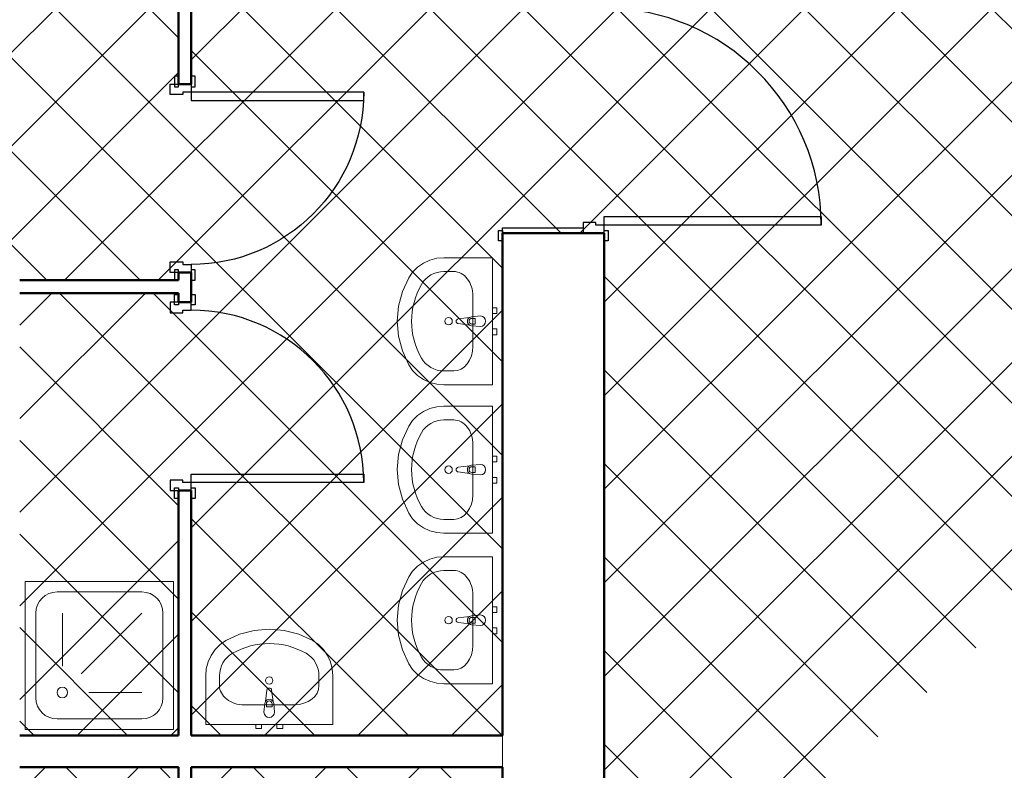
# Model space of a CAD drawing. Header units: millimetres. Extents: x 2215 to 12087, y 6991 to 11359.
# Tile 4 of 26: x 3533 to 3997, y 8128 to 8483. Entities that reach past the tile are written whole.
import ezdxf

# ---------------------------------------------------------------- set-up
doc = ezdxf.new("R2010")
doc.units = ezdxf.units.MM
for name, color, linetype in [('2D - Ogólne', 7, 'Continuous'), ('Drzwi Archicad', 7, 'Continuous'), ('Konstrukcja - Ściany zew', 7, 'Continuous')]:
    doc.layers.add(name, color=color, linetype=linetype)
doc.layers.add('A_sanitarka', color=140, linetype='Continuous', lineweight=13)
doc.layers.add('A_ściany istniejące hatch', color=82, linetype='Continuous', lineweight=9)

# ---------------------------------------------------------------- blocks, each defined once
blk = doc.blocks.new('Drzwi metalowe 27_3')
at = {"layer": 'Drzwi Archicad', "color": 7, "linetype": 'Continuous', "lineweight": 25}
for p, q in [((472.0000000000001, 0), (472, 1024)), ((472, 1024), (512, 1024)), ((512, 1024), (512, 0)), ((-587.0000000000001, 0), (-587.0000000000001, 19)), ((-587.0000000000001, 19), (-537, 19)), ((-537, 0), (-587.0000000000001, 0)), ((-512, 0), (-550, 0)), ((-550, 0), (-550, -100)), ((-537, 19), (-537, 0)), ((-512, -40), (-512, 0)), ((512, 0), (472.0000000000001, 0)), ((550, 0), (512, 0)), ((512, 0), (512, -40)), ((537, 19), (587.0000000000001, 19)), ((537, 0), (537, 19)), ((587.0000000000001, 0), (537, 0)), ((550, -100), (550, 0)), ((587.0000000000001, 19), (587.0000000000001, 0)), ((-500, -40), (-512, -40)), ((-500, -100), (-500, -40)), ((512, -40), (500, -40)), ((500, -40), (500, -100)), ((-550, -480), (-550, -100)), ((-550, -100), (-525, -100)), ((-550, -100), (-500, -100)), ((-525, -100), (-525, -480)), ((500, -100), (550, -100)), ((525, -480), (525, -100)), ((525, -100), (550, -100)), ((550, -100), (550, -480)), ((-587.0000000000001, -499), (-587.0000000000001, -480)), ((-587.0000000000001, -480), (-537, -480)), ((-537, -499), (-587.0000000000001, -499)), ((-525, -480), (-550, -480)), ((-537, -480), (-537, -499)), ((550, -480), (525, -480)), ((537, -480), (587.0000000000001, -480)), ((537, -499), (537, -480)), ((587.0000000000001, -499), (537, -499)), ((587.0000000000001, -480), (587.0000000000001, -499))]:
    blk.add_line(p, q, dxfattribs=at)
blk.add_arc((512, 0), 1024, 90, 180, dxfattribs=at)
blk = doc.blocks.new('Ściana_6_1', base_point=(-11072.26123587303, -3900.000000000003))
at = {"layer": 'Konstrukcja - Ściany zew', "color": 7, "linetype": 'Continuous', "lineweight": 50}
for p, q in [((-11552.26123587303, 1975.060621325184), (-11552.26123587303, 1938.060621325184)), ((-11172.26123587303, 1975.060621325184), (-11552.26123587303, 1975.060621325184)), ((-11072.26123587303, 1975.060621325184), (-11172.26123587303, 1975.060621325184)), ((-11072.26123587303, 1975.060621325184), (-11072.26123587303, 1938.060621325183))]:
    blk.add_line(p, q, dxfattribs=at)
at = {"layer": 'Konstrukcja - Ściany zew', "color": 7, "linetype": 'Continuous', "lineweight": 50, "flags": 128}
for points in [[(-11552.26123587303, 1975.060621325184), (-11552.26123587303, -397.6024557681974)], [(-11072.26123587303, -2363.000000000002), (-11072.26123587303, 1975.060621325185)], [(-11552.26123587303, -547.6024557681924), (-11552.26123587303, -2363.000000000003)]]:
    blk.add_lwpolyline(points, dxfattribs=at)
at = {"layer": 'Drzwi Archicad', "color": 21, "linetype": 'Continuous', "lineweight": 13, "true_color": 0xff9955, "zscale": 1000, "rotation": 270}
blk.add_blockref('Drzwi metalowe 27_3', (-11072.26123587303, 2525.060621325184), dxfattribs=at)
blk = doc.blocks.new('Ściana_24_1', base_point=(-11072.26123587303, -547.6024557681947))
at = {"layer": 'Konstrukcja - Ściany zew', "color": 7, "linetype": 'Continuous', "lineweight": 50, "flags": 128}
for points in [[(-13082.26123587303, -397.6024557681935), (-13832.26123587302, -397.6024557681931)], [(-11552.26123587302, -397.6024557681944), (-13022.26123587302, -397.6024557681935)], [(-13832.26123587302, -547.6024557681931), (-13082.26123587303, -547.6024557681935)], [(-13022.26123587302, -547.6024557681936), (-11552.26123587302, -547.6024557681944)]]:
    blk.add_lwpolyline(points, dxfattribs=at)
blk = doc.blocks.new('Drzwi metalowe 27_22')
at = {"layer": 'Drzwi Archicad', "color": 7, "linetype": 'Continuous', "lineweight": 25}
for p, q in [((366.9999999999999, 0), (366.9999999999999, 814)), ((366.9999999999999, 814), (406.9999999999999, 814)), ((406.9999999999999, 814), (406.9999999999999, 0)), ((-482, 0), (-482, 19)), ((-482, 19), (-432, 19)), ((-432, 0), (-482, 0)), ((-407, 0), (-445, 0)), ((-445, 0), (-445, -100)), ((-432, 19), (-432, 0)), ((-407, -40), (-407, 0)), ((406.9999999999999, 0), (366.9999999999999, 0)), ((445, 0), (407, 0)), ((407, 0), (407, -40)), ((432, 19), (482, 19)), ((432, 0), (432, 19)), ((482, 0), (432, 0)), ((445, -100), (445, 0)), ((482, 19), (482, 0)), ((-395, -40), (-407, -40)), ((-395, -100), (-395, -40)), ((407, -40), (395, -40)), ((395, -40), (395, -100)), ((-482, -79), (-482, -60)), ((-482, -60), (-432, -60)), ((-432, -79), (-482, -79)), ((-432, -60), (-432, -79)), ((432, -60), (482, -60)), ((432, -79), (432, -60)), ((482, -79), (432, -79)), ((482, -60), (482, -79)), ((-445, -100), (-395, -100)), ((395, -100), (445, -100))]:
    blk.add_line(p, q, dxfattribs=at)
at = {"layer": 'Drzwi Archicad', "color": 7, "linetype": 'Continuous', "lineweight": 50}
for p, q in [((-445, 0), (-482, 0)), ((-445, 0), (-482, 0)), ((-445, 0), (-445, -60)), ((-445, 0), (-445, -60)), ((445, 0), (445, -60)), ((445, 0), (445, -60)), ((445, 0), (482, 0)), ((445, 0), (482, 0)), ((-445, -60), (-482, -60)), ((-445, -60), (-482, -60)), ((445, -60), (482, -60)), ((445, -60), (482, -60))]:
    blk.add_line(p, q, dxfattribs=at)
at = {"layer": 'Drzwi Archicad', "color": 7, "linetype": 'Continuous', "lineweight": 25}
blk.add_arc((406.9999999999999, 0), 814, 90, 180, dxfattribs=at)
blk = doc.blocks.new('Ściana_119_1', base_point=(-13082.26123587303, 3102.197384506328))
at = {"layer": 'Konstrukcja - Ściany zew', "color": 7, "linetype": 'Continuous', "lineweight": 50}
for p, q in [((-13082.26123587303, 2679.197384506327), (-13082.26123587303, 2716.197384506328)), ((-13022.26123587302, 2679.197384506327), (-13022.26123587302, 2716.197384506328)), ((-13022.26123587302, 2679.197384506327), (-13082.26123587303, 2679.197384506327)), ((-13082.26123587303, 1789.197384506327), (-13082.26123587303, 1752.197384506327)), ((-13022.26123587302, 1789.197384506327), (-13082.26123587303, 1789.197384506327)), ((-13022.26123587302, 1789.197384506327), (-13022.26123587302, 1752.197384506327)), ((-13082.26123587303, 1648.922018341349), (-13082.26123587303, 1685.922018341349)), ((-13022.26123587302, 1648.922018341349), (-13022.26123587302, 1685.922018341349)), ((-13022.26123587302, 1648.922018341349), (-13082.26123587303, 1648.922018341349)), ((-13082.26123587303, 758.922018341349), (-13082.26123587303, 721.922018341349)), ((-13022.26123587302, 758.922018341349), (-13082.26123587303, 758.922018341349)), ((-13022.26123587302, 758.922018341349), (-13022.26123587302, 721.922018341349))]:
    blk.add_line(p, q, dxfattribs=at)
at = {"layer": 'Konstrukcja - Ściany zew', "color": 7, "linetype": 'Continuous', "lineweight": 50, "flags": 128}
for points in [[(-13082.26123587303, 3102.19738450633), (-13082.26123587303, 2679.197368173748)], [(-13022.26123587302, 2679.197368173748), (-13022.26123587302, 3102.19738450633)], [(-13082.26123587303, 1789.197373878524), (-13082.26123587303, 1752.197384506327)], [(-13022.26123587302, 1648.922043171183), (-13022.26123587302, 1789.197373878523)], [(-13082.26123587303, 1692.197384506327), (-13082.26123587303, 1648.922043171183)], [(-13082.26123587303, 758.9219967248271), (-13082.26123587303, -397.6024557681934)], [(-13022.26123587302, -397.6024557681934), (-13022.26123587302, 758.9219967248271)]]:
    blk.add_lwpolyline(points, dxfattribs=at)
at = {"layer": 'Drzwi Archicad', "color": 21, "linetype": 'Continuous', "lineweight": 13, "true_color": 0xff9955, "xscale": -1, "zscale": 1000, "rotation": 270}
blk.add_blockref('Drzwi metalowe 27_22', (-13022.26123587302, 2234.197384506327), dxfattribs=at)
at = {"layer": 'Drzwi Archicad', "color": 21, "linetype": 'Continuous', "lineweight": 13, "true_color": 0xff9955, "zscale": 1000, "rotation": 270}
blk.add_blockref('Drzwi metalowe 27_22', (-13022.26123587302, 1203.922018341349), dxfattribs=at)
blk = doc.blocks.new('Ściana_122_1', base_point=(-13082.26123587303, 1752.197384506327))
at = {"layer": 'Konstrukcja - Ściany zew', "color": 7, "linetype": 'Continuous', "lineweight": 50, "flags": 128}
for points in [[(-13082.26123587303, 1752.197384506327), (-13832.26123587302, 1752.197384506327)], [(-13832.26123587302, 1692.197384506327), (-13082.26123587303, 1692.197384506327)]]:
    blk.add_lwpolyline(points, dxfattribs=at)
blk = doc.blocks.new('Ściana_126_1', base_point=(-13082.26123587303, -3947.40229604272))
at = {"layer": 'Konstrukcja - Ściany zew', "color": 7, "linetype": 'Continuous', "lineweight": 50}
for p, q in [((-13082.26123587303, -1522.697538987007), (-13082.26123587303, -1485.697538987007)), ((-13022.26123587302, -1522.697538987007), (-13022.26123587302, -1485.697538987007)), ((-13022.26123587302, -1522.697538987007), (-13082.26123587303, -1522.697538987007)), ((-13082.26123587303, -2412.697538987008), (-13082.26123587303, -2449.697538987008)), ((-13022.26123587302, -2412.697538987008), (-13082.26123587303, -2412.697538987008)), ((-13022.26123587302, -2412.697538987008), (-13022.26123587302, -2449.697538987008)), ((-13082.26123587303, -2573.000000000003), (-13082.26123587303, -2536.000000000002)), ((-13022.26123587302, -2573.000000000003), (-13022.26123587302, -2536.000000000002)), ((-13022.26123587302, -2573.000000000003), (-13082.26123587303, -2573.000000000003)), ((-13082.26123587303, -3463.000000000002), (-13082.26123587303, -3500.000000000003)), ((-13022.26123587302, -3463.000000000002), (-13082.26123587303, -3463.000000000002)), ((-13022.26123587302, -3463.000000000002), (-13022.26123587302, -3500.000000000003))]:
    blk.add_line(p, q, dxfattribs=at)
at = {"layer": 'Konstrukcja - Ściany zew', "color": 7, "linetype": 'Continuous', "lineweight": 50, "flags": 128}
for points in [[(-13082.26123587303, -297.6024557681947), (-13082.26123587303, -397.6024557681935)], [(-13022.26123587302, -397.6024557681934), (-13022.26123587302, -297.6024557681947)], [(-13082.26123587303, -547.6024557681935), (-13082.26123587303, -1522.69754377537)], [(-13022.26123587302, -1522.697543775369), (-13022.26123587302, -547.6024557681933)], [(-13082.26123587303, -2412.697543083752), (-13082.26123587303, -2476.000000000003)], [(-13022.26123587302, -2572.999988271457), (-13022.26123587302, -2412.697543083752)], [(-13082.26123587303, -2536.000000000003), (-13082.26123587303, -2572.999988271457)], [(-13082.26123587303, -3462.999987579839), (-13082.26123587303, -3500.000000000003)], [(-13022.26123587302, -3500.000000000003), (-13022.26123587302, -3462.999987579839)], [(-13082.26123587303, -3900.000000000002), (-13082.26123587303, -3947.40229604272)], [(-13022.26123587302, -3947.40229604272), (-13022.26123587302, -3900.000000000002)], [(-13082.26123587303, -3947.40229604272), (-13022.26123587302, -3947.40229604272)]]:
    blk.add_lwpolyline(points, dxfattribs=at)
at = {"layer": 'Drzwi Archicad', "color": 21, "linetype": 'Continuous', "lineweight": 13, "true_color": 0xff9955, "zscale": 1000, "rotation": 270}
for p in [(-13022.26123587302, -1967.697538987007), (-13022.26123587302, -3018.000000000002)]:
    blk.add_blockref('Drzwi metalowe 27_22', p, dxfattribs=at)
blk = doc.blocks.new('Brodzik prysznicowy 27')
for p, q in [((549.9999999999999, 649.9999999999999), (150, 649.9999999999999)), ((49.99999999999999, 549.9999999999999), (49.99999999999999, 150)), ((175, 300.0000000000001), (175, 549.9999999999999)), ((263.3883476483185, 263.3883476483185), (549.9999999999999, 549.9999999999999)), ((649.9999999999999, 150), (649.9999999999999, 549.9999999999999)), ((300.0000000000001, 175), (549.9999999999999, 175)), ((150, 50), (549.9999999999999, 50))]:
    blk.add_line(p, q)
at = {"flags": 128}
blk.add_lwpolyline([(700, 0), (700, 700), (0, 700), (0, 0)], close=True, dxfattribs=at)
blk.add_circle((175, 175), 25)
for centre, radius, start, end in [((150, 549.9999999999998), 100, 90, 180), ((550, 549.9999999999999), 99.99999999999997, 0, 90), ((150, 150), 100, 180, 270), ((549.9999999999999, 150), 100, 270, 0)]:
    blk.add_arc(centre, radius, start, end)
blk = doc.blocks.new('Umywalka 27')
for p, q in [((118.8260869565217, -92.31818181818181), (-118.8260869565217, -92.31818181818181)), ((-13.6, -97.09918775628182), (-13.6, -82.22859068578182)), ((-13.6, -82.22859068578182), (13.6, -82.22859068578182)), ((13.6, -82.22859068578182), (13.6, -97.09918775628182)), ((-234.7826086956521, -183.2727272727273), (-234.7826086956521, -229.090909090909)), ((234.7826086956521, -183.2727272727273), (234.7826086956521, -229.090909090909))]:
    blk.add_line(p, q)
at = {"flags": 128}
for points in [[(-300, 0), (-299.9999999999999, -229.090909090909), (-297.1051497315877, -262.8129358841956), (-288.5131192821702, -295.4571957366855), (-274.4985127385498, -325.9803674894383), (-255.5092414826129, -353.4069206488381), (-232.1522087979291, -376.860293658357), (-205.1739130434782, -395.5909090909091), (-139.9820536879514, -425.5322264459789), (-70.96147764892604, -443.8309893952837), (7.170073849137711e-14, -449.9866996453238), (70.96147764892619, -443.8309893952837), (139.9820536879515, -425.5322264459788), (205.1739130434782, -395.5909090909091), (232.1522087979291, -376.860293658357), (255.5092414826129, -353.4069206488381), (274.4985127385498, -325.9803674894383), (288.5131192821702, -295.4571957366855), (297.1051497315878, -262.8129358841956), (300, -229.090909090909), (300, 0)], [(-63.5, 8.266365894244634e-16), (-36.50000000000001, -8.266365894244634e-16), (-36.50000000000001, 20), (-63.5, 20)], [(36.50000000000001, 8.266365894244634e-16), (63.5, -8.266365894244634e-16), (63.5, 20), (36.50000000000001, 20)]]:
    blk.add_lwpolyline(points, close=True, dxfattribs=at)
blk.add_lwpolyline([(-25, -57.31818181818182), (-21, -99.27099209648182, 0.1210195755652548), (-17.72976797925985, -108.7844437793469), (-11.1, -161.7181818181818, 0.8825662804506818), (11.1000000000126, -161.7181818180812), (17.72976797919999, -108.7844437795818, 0.1210195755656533), (21.00000000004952, -99.27099209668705), (25, -57.31818181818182, 0.9999999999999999)], format="xyb", close=True, dxfattribs=at)
blk.add_circle((0, -207.135), 17.5)
for centre, radius, start, end in [((0, -97.37107366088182), 21.0857698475, 212.7710253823, 327.2289746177), ((0, -97.09918775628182), 13.6, 180, 0)]:
    blk.add_arc(centre, radius, start, end)
for centre, major_axis, ratio, start_param, end_param in [((-118.695652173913, -183.2727272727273), (116.0659090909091, 0), 0.7836456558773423, 1.570796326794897, 3.141592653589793), ((118.695652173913, -183.2727272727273), (116.0659090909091, 0), 0.7836456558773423, 0, 1.570796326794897), ((-118.8521739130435, -229.090909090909), (7.42135960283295e-15, 121.1999999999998), 0.9565217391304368, 1.570796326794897, 2.644617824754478), ((118.8521739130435, -229.090909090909), (7.42135960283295e-15, 121.1999999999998), 0.9565217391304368, 3.638567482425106, 4.71238898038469), ((0, 0), (2.33796207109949e-14, 381.8181818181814), 0.9565217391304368, 2.644617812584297, 3.638567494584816)]:
    blk.add_ellipse(centre, major_axis=major_axis, ratio=ratio, start_param=start_param, end_param=end_param)

msp = doc.modelspace()

# ---------------------------------------------------------------- hatches: boundary and pattern name
at = {"layer": 'A_ściany istniejące hatch', "lineweight": 13, "true_color": 0x000000}
h = msp.add_hatch(dxfattribs=at)
h.set_pattern_fill('NET', color=18, scale=250, angle=45)
h.set_pattern_definition([(45, (37623.19275181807, 4864.106082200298), (-22.09708691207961, 22.09708691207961), []), (135, (37623.19275181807, 4864.106082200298), (-22.09708691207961, -22.09708691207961), [])])
h.paths.add_polyline_path([(5636.561703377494, 10020.42952679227), (5678.561703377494, 10020.42952397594), (5678.561703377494, 9758.429524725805), (5888.561703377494, 9758.429524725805), (5888.561703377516, 9716.429524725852), (5636.561703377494, 9716.429524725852)], flags=16)
h.paths.add_polyline_path([(6230.563354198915, 9744.429524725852), (6230.563354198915, 9684.429524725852), (6110.561703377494, 9684.429524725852), (6110.561703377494, 9524.429524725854), (6050.561703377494, 9524.429524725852), (6050.561703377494, 9716.429524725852), (6008.561703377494, 9716.429524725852), (6008.561703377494, 9758.429524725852), (6012.561703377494, 9758.429524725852), (6012.561703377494, 10417.42952472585), (5678.561703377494, 10417.42952472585), (5678.561703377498, 10371.42952472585), (5636.561703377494, 10371.42952472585), (5636.561703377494, 10461.42952472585), (6094.561703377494, 10461.42952472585), (6094.561700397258, 10417.42952472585), (6056.561703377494, 10417.42952472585), (6056.561703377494, 9744.429524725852)], flags=17)
h.paths.add_polyline_path([(6834.561703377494, 9744.429524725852), (6976.561703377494, 9744.429524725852), (6976.561703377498, 9806.429524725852), (7020.561703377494, 9806.429524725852), (7020.561703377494, 9521.429527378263), (6960.561703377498, 9521.429527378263), (6960.561703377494, 9684.429524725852), (6834.561703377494, 9684.429524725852)], flags=17)
h.paths.add_polyline_path([(6877.561703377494, 8864.429524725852), (6960.561703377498, 8864.429524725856), (6960.561703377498, 8979.429527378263), (7020.561703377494, 8979.429527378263), (7020.561703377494, 8806.429524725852), (6960.561703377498, 8806.429524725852), (6960.561703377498, 8839.429524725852), (6877.561703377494, 8839.429524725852)], flags=17)
h.paths.add_polyline_path([(6520.561703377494, 9434.429524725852), (6550.561703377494, 9434.429524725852), (6550.561703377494, 9404.429524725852), (6520.561703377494, 9404.429524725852)], flags=17)
h.paths.add_polyline_path([(6520.561703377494, 9140.429524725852), (6550.561703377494, 9140.429524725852), (6550.561703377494, 9170.429524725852), (6520.561703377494, 9170.429524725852)], flags=17)
h.paths.add_polyline_path([(6032.561703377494, 7594.429524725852), (6092.561703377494, 7594.429524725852), (6092.561703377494, 7434.429524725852), (6330.561703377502, 7434.429524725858), (6330.561703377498, 7614.429524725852), (6390.561703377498, 7614.429524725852), (6390.561703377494, 7434.429524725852), (6960.561703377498, 7434.429524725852), (6960.561703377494, 7584.429524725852), (7020.561703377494, 7584.429524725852), (7020.561703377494, 7374.429524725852), (6032.561703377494, 7374.429524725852)])
h.paths.add_polyline_path([(3550.561707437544, 10744.42952472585), (3763.561703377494, 10744.42952707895), (3763.56169834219, 10838.46374156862), (3788.561700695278, 10838.46373539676), (3788.561700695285, 10719.42952472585), (3550.561707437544, 10719.42952472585)], flags=17)
h.paths.add_polyline_path([(4183.561703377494, 10718.77503507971), (4218.561703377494, 10718.77503507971), (4218.561703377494, 10838.46373539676), (4183.561703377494, 10838.46373539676)], flags=17)
h.paths.add_polyline_path([(4473.561703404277, 8894.429524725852), (4543.561691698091, 8894.429524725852), (4543.561691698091, 8834.429524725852), (4473.561703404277, 8834.429524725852)], flags=17)
h.paths.add_polyline_path([(4883.56170340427, 8894.429524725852), (4953.56170340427, 8894.429524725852), (4953.56170340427, 8834.429524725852), (4883.56170340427, 8834.429524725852)], flags=17)
h.paths.add_polyline_path([(5324.561703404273, 8894.429524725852), (5392.561691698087, 8894.429524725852), (5392.561691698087, 8834.429524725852), (5324.561703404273, 8834.429524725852)], flags=17)
h.paths.add_polyline_path([(5527.56170340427, 8894.429524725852), (5608.561691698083, 8894.429524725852), (5608.561691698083, 8834.429524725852), (5527.56170340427, 8834.429524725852)], flags=17)
h.paths.add_polyline_path([(6110.561703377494, 9394.42952066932), (6050.561703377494, 9394.42952066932), (6050.561703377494, 9318.429524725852), (6110.561703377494, 9318.429524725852)], flags=17)
h.paths.add_polyline_path([(5678.561703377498, 10241.42952249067), (5636.561703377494, 10241.42952249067), (5636.561703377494, 10150.42952621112), (5678.561703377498, 10150.42952621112)], flags=16)
h.paths.add_polyline_path([(6224.561703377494, 10461.42952472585), (6358.561703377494, 10461.42952472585), (6358.561703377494, 10417.42952472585), (6224.561703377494, 10417.42952472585)], flags=17)
h.paths.add_polyline_path([(6976.561703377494, 10141.42952673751), (7020.561703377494, 10141.42952673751), (7020.561703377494, 10216.42952472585), (6976.561703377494, 10216.42952472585)], flags=17)
h.paths.add_polyline_path([(6976.561703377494, 9936.429524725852), (7020.561703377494, 9936.429524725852), (7020.561703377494, 10011.42952472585), (6976.561703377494, 10011.42952472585)], flags=17)
h.paths.add_polyline_path([(6960.561703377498, 9315.429529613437), (7020.561703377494, 9315.429529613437), (7020.561703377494, 9391.429527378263), (6960.561703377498, 9391.429527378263)], flags=17)
h.paths.add_polyline_path([(6960.561703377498, 9109.429529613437), (7020.561703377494, 9109.429529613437), (7020.561703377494, 9185.429527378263), (6960.561703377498, 9185.429527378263)], flags=17)
h.paths.add_polyline_path([(6960.561703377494, 8601.42952696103), (7020.561703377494, 8601.42952696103), (7020.561703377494, 8676.429524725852), (6960.561703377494, 8676.429524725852)], flags=17)
h.paths.add_polyline_path([(6960.561703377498, 8396.429526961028), (7020.561703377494, 8396.429526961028), (7020.561703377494, 8471.429524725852), (6960.561703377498, 8471.429524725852)], flags=17)
h.paths.add_polyline_path([(6960.561703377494, 7924.429526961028), (7020.561703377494, 7924.429526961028), (7020.561703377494, 7994.429524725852), (6960.561703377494, 7994.429524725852)], flags=17)
h.paths.add_polyline_path([(7020.561703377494, 7719.429524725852), (6960.561703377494, 7719.429524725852), (6960.561703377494, 7789.429524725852), (7020.561703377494, 7789.429524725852)], flags=17)
h.paths.add_polyline_path([(5735.561703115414, 7834.429524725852), (5805.561703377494, 7834.429524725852), (5805.561703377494, 7774.429524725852), (5735.561703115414, 7774.429524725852)], flags=17)
h.paths.add_polyline_path([(5530.561703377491, 7774.429524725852), (5600.561703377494, 7774.429524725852), (5600.561703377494, 7834.429524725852), (5530.561703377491, 7834.429524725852)], flags=17)
h.paths.add_polyline_path([(5325.561703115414, 7834.429524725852), (5395.561703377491, 7834.429524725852), (5395.561703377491, 7774.429524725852), (5325.561703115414, 7774.429524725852)], flags=17)
h.paths.add_polyline_path([(5068.561703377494, 7774.429524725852), (5190.561691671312, 7774.429524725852), (5190.561691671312, 7834.429524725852), (5068.561703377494, 7834.429524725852)], flags=17)
h.paths.add_polyline_path([(4863.561703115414, 7834.429524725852), (4933.561703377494, 7834.429524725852), (4933.561703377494, 7774.429524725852), (4863.561703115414, 7774.429524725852)], flags=17)
h.paths.add_polyline_path([(4658.561703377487, 7774.429524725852), (4728.561703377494, 7774.429524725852), (4728.561703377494, 7834.429524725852), (4658.561703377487, 7834.429524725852)], flags=17)
h.paths.add_polyline_path([(4453.561703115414, 7834.429524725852), (4523.561703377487, 7834.429524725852), (4523.561703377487, 7774.429524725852), (4453.561703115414, 7774.429524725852)], flags=17)
h.paths.add_polyline_path([(6342.561703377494, 7834.429524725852), (6256.061703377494, 7834.429524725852), (6256.077114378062, 7774.429524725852), (6330.561703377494, 7774.429524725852), (6330.561703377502, 7724.429524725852), (6390.561703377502, 7724.429524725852), (6390.561703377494, 7967.929524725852), (6342.561703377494, 7967.929524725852)], flags=17)
h.paths.add_polyline_path([(6146.061703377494, 7834.429524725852), (6146.077114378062, 7774.429524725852), (6092.561703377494, 7774.429524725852), (6092.561703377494, 7734.429524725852), (6032.561703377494, 7734.429524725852), (6032.561703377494, 7774.429524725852), (5940.561703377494, 7774.429524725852), (5940.561703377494, 7834.429524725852)], flags=17)
h.paths.add_polyline_path([(4158.561703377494, 7728.429524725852), (4218.561703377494, 7728.429524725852), (4218.561703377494, 7774.429524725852), (4318.561703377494, 7774.429524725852), (4318.561691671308, 7834.429524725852), (4158.561703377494, 7834.429524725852)], flags=17)
h.paths.add_polyline_path([(5948.56170340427, 8894.429524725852), (6050.561703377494, 8894.429524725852), (6050.561703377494, 9188.429524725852), (6110.561703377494, 9188.429520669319), (6110.561703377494, 8864.429524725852), (6127.561703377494, 8864.429524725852), (6127.561703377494, 8839.429524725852), (6110.561703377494, 8839.429524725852), (6110.561703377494, 8484.429524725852), (6137.561703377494, 8484.429524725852), (6137.561703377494, 8404.429524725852), (6110.561703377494, 8404.429524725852), (6110.561703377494, 8184.429524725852), (5935.061703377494, 8184.429524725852), (5935.061703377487, 8232.429524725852), (6070.561703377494, 8232.429524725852), (6070.561703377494, 8834.429524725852), (5948.56170314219, 8834.429524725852)], flags=17)
h.paths.add_polyline_path([(5743.56170340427, 8894.429524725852), (5813.56170340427, 8894.429524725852), (5813.56170340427, 8834.429524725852), (5780.561703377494, 8834.429524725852), (5780.561703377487, 8668.429524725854), (5748.561703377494, 8668.429528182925), (5748.561703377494, 8834.429524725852), (5743.561703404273, 8834.429524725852)], flags=17)
h.paths.add_polyline_path([(5501.561703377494, 8232.429524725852), (5748.561703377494, 8232.429524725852), (5748.561703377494, 8382.429530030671), (5780.561703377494, 8382.429526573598), (5780.56170337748, 8232.429524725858), (5825.061703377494, 8232.429524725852), (5825.061703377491, 8184.429524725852), (5501.561703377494, 8184.429524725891)], flags=17)
h.paths.add_polyline_path([(4512.561703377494, 8232.429524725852), (4512.561703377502, 8184.429524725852), (4752.561703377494, 8184.429524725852), (4752.561703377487, 8232.429524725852), (4748.56170340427, 8232.429524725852), (4748.56170340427, 8324.429524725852), (4720.56170340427, 8324.429524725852), (4720.561703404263, 8232.429524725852)], flags=17)
h.paths.add_polyline_path([(4158.561703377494, 8925.429524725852), (4218.561703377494, 8925.429524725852), (4218.561703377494, 8894.429524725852), (4338.561703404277, 8894.429524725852), (4338.561691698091, 8834.429524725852), (4198.561703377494, 8834.429524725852), (4198.561703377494, 8232.429524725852), (4402.561703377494, 8232.429524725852), (4402.561703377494, 8184.429524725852), (4158.561703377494, 8184.429524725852)], flags=17)
h.paths.add_polyline_path([(4218.561703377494, 9221.844599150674), (4158.561703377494, 9221.844599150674), (4158.561703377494, 9065.429535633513), (4218.561703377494, 9065.429535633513)], flags=17)
h.paths.add_polyline_path([(4218.561703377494, 9436.403087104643), (4158.561703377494, 9436.403087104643), (4158.561703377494, 9356.844601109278), (4218.561703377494, 9356.844601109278)], flags=17)
h.paths.add_polyline_path([(4218.561703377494, 9651.429524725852), (4158.561703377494, 9651.429524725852), (4158.561703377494, 9571.403096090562), (4218.561703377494, 9571.403096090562)], flags=17)
h.paths.add_polyline_path([(4218.561703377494, 9971.429524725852), (4158.561703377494, 9971.429524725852), (4158.561703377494, 9786.429524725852), (4218.561703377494, 9786.429524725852)], flags=17)
h.paths.add_polyline_path([(4218.561703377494, 10176.42952472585), (4158.561703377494, 10176.42952472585), (4158.561703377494, 10106.42953754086), (4218.561703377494, 10106.42953754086)], flags=17)
h.paths.add_polyline_path([(4218.561703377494, 10391.42952472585), (4158.561703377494, 10391.42952472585), (4158.561703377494, 10311.42952472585), (4218.561703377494, 10311.42952472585)], flags=17)
h.paths.add_polyline_path([(3168.561703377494, 10116.54587023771), (3108.561703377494, 10116.54587023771), (3108.561703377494, 10186.52585426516), (3168.561703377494, 10186.52585426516), (3168.561703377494, 10188.42952472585), (3628.561703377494, 10188.42952472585), (3628.561703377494, 10178.42952472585), (3597.461703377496, 10178.42952472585), (3597.461703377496, 10102.42952472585), (3582.461703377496, 10102.42952472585), (3582.461703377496, 10178.42952472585), (3326.561703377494, 10178.42952472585), (3326.561703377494, 10163.42636947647), (3319.561703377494, 10163.42636947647), (3319.561703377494, 10178.42952472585), (3168.561703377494, 10178.42952472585)])
h.paths.add_polyline_path([(3168.561703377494, 10061.42952472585), (3168.561703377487, 10068.42952472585), (3319.561703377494, 10068.42952472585), (3319.561703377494, 10073.42637020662), (3326.561703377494, 10073.42637020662), (3326.561703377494, 10050.94845653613), (3319.561703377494, 10050.94845601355), (3319.561703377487, 10061.42952472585)], flags=17)
h.paths.add_polyline_path([(3108.561703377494, 9981.545870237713), (3168.561703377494, 9981.545870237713), (3168.561703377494, 9951.429524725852), (3319.561703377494, 9951.429524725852), (3319.561703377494, 9960.94845674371), (3326.561703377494, 9960.94845674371), (3326.561703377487, 9951.429524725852), (3582.461703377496, 9951.429524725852), (3582.461703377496, 10007.42952472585), (3597.461703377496, 10007.42952472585), (3597.461703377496, 9951.429524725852), (3625.561703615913, 9951.429524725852), (3625.561703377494, 9936.429524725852), (3168.561703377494, 9936.429524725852), (3168.561703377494, 9911.065886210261), (3108.561703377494, 9911.065886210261)])
h.paths.add_polyline_path([(3108.561703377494, 9781.065886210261), (3168.561703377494, 9781.065886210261), (3168.561703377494, 9736.429524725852), (3760.561703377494, 9736.429524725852), (3760.561703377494, 9753.694879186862), (3808.561703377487, 9753.694879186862), (3808.561703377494, 9424.428694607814), (3760.561703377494, 9424.428694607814), (3760.561703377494, 9696.429524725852), (3168.561703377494, 9696.429524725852), (3168.561703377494, 9618.558378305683), (3108.561703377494, 9618.558378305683)])
h.paths.add_polyline_path([(3108.561703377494, 9278.57839427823), (3168.561703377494, 9278.57839427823), (3168.561703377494, 9256.429524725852), (3760.561703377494, 9256.429524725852), (3760.561703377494, 9314.428694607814), (3808.561703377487, 9314.428694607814), (3808.561703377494, 8917.428694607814), (3760.561703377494, 8917.428694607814), (3760.561703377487, 9231.429524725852), (3168.561703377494, 9231.429524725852), (3168.561703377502, 9208.362109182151), (3108.561703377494, 9208.362109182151)])
h.paths.add_polyline_path([(3108.561703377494, 8864.231440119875), (3168.561703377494, 8864.231440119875), (3168.561703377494, 8794.429524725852), (3760.561703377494, 8794.429524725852), (3760.561703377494, 8807.428694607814), (3808.561703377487, 8807.428694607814), (3808.561703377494, 8748.790455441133), (3760.561703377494, 8748.790455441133), (3760.561703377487, 8751.429524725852), (3168.561703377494, 8751.429524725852), (3168.561703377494, 8699.231440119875), (3108.561703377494, 8699.231440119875)])
h.paths.add_polyline_path([(3108.561703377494, 8564.231440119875), (3168.561703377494, 8564.231440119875), (3168.561703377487, 8509.649263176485), (3227.561703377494, 8509.649263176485), (3227.561703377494, 8651.346943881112), (3236.925484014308, 8651.346943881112), (3236.925482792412, 8645.346943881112), (3233.561703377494, 8645.346943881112), (3233.561703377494, 8509.649263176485), (3330.561703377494, 8509.649263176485), (3330.561703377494, 8645.346943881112), (3325.925482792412, 8645.346943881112), (3325.925482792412, 8651.346943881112), (3341.106911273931, 8651.346943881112), (3341.106911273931, 8645.346943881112), (3336.561703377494, 8645.346943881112), (3336.561703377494, 8509.649263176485), (3433.561703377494, 8509.649263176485), (3433.561703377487, 8645.346943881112), (3430.106911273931, 8645.346943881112), (3430.106910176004, 8651.346943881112), (3439.561703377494, 8651.346943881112), (3439.561703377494, 8616.346943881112), (3443.733391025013, 8616.346943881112), (3443.733391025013, 8610.346943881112), (3439.561703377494, 8610.346943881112), (3439.561703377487, 8509.649263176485), (3607.561703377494, 8509.649263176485), (3607.561703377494, 8610.346943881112), (3532.73339317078, 8610.346943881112), (3532.73339217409, 8616.346943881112), (3613.561703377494, 8616.346943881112), (3613.561703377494, 8509.649263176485), (3760.561703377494, 8509.649263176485), (3760.561703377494, 8638.790455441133), (3808.561703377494, 8638.790455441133), (3808.561703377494, 8491.935586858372), (3760.561703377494, 8491.935586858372), (3760.561703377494, 8494.649263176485), (3613.561703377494, 8494.649263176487), (3613.561703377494, 8452.349261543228), (3607.561703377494, 8452.349263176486), (3607.561703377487, 8494.649263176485), (3168.561703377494, 8494.649263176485), (3108.561703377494, 8494.649263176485)])
h.paths.add_polyline_path([(3108.561703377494, 9413.57839427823), (3168.561703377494, 9413.57839427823), (3168.561703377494, 9483.558378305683), (3108.561703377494, 9483.558378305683)])
h.paths.add_polyline_path([(3108.561703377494, 8999.231440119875), (3168.561703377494, 8999.231440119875), (3168.561703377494, 9073.362109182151), (3108.561703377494, 9073.362109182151)], flags=17)
h.paths.add_polyline_path([(3108.561703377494, 8289.669279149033), (3168.561703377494, 8289.669279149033), (3168.561703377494, 8359.649263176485), (3108.561703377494, 8359.649263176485)], flags=17)
h.paths.add_polyline_path([(3108.561703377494, 8084.689295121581), (3108.561703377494, 8154.669279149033), (3168.561703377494, 8154.669279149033), (3168.561703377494, 8144.669279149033), (3215.561703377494, 8144.669279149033), (3215.561703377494, 8315.649279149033), (3226.772422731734, 8315.649279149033), (3226.772422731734, 8309.649279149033), (3221.561703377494, 8309.649279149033), (3221.561703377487, 8144.669279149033), (3320.561703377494, 8144.669279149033), (3320.561703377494, 8309.649279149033), (3315.772425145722, 8309.649279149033), (3315.772425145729, 8315.649279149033), (3331.073562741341, 8315.649279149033), (3331.073562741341, 8309.649279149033), (3326.561703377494, 8309.649279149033), (3326.561703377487, 8144.669279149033), (3423.561703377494, 8144.669279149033), (3423.561703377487, 8309.649279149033), (3420.073564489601, 8309.649279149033), (3420.073561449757, 8315.649279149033), (3434.10690999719, 8315.649279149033), (3434.106911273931, 8309.649279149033), (3429.561703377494, 8309.649279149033), (3429.561703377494, 8144.669279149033), (3526.561703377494, 8144.669279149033), (3526.561703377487, 8309.649279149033), (3523.106911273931, 8309.649279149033), (3523.106911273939, 8315.649279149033), (3526.561703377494, 8315.649279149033), (3526.561703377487, 8359.649263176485), (3607.561703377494, 8359.649263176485), (3607.561703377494, 8363.349262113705), (3613.561703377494, 8363.349262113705), (3613.561703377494, 8349.321729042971), (3607.561703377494, 8349.321729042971), (3607.561703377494, 8353.649263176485), (3532.561703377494, 8353.649263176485), (3532.561703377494, 8144.669279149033), (3607.561703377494, 8144.669279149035), (3607.561703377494, 8260.321724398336), (3613.561703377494, 8260.321726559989), (3613.561703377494, 8144.669279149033), (3760.561703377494, 8144.669279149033), (3760.561703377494, 8381.935586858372), (3808.561703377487, 8381.93558685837), (3808.561703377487, 7948.129524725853), (3760.561703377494, 7948.129524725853), (3760.561703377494, 8129.669279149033), (3613.561703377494, 8129.669279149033), (3613.561703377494, 8032.159770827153), (3607.561703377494, 8032.159770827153), (3607.561703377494, 8129.669279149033), (3532.561703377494, 8129.669279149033), (3532.561703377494, 7936.829524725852), (3607.561703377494, 7936.829524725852), (3607.561703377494, 7943.159770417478), (3613.561703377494, 7943.159770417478), (3613.561703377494, 7927.129525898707), (3607.561703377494, 7927.129524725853), (3607.561703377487, 7930.829524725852), (3526.561703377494, 7930.829524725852), (3526.561703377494, 8004.429524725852), (3523.106911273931, 8004.429524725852), (3523.106911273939, 8010.429524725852), (3526.561703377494, 8010.429524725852), (3526.561703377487, 8129.669279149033), (3429.561703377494, 8129.669279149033), (3429.561703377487, 8010.429524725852), (3434.106910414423, 8010.429524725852), (3434.106911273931, 8004.429524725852), (3420.073562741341, 8004.429524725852), (3420.073564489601, 8010.429524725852), (3423.561703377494, 8010.429524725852), (3423.561703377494, 8129.669279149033), (3326.561703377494, 8129.669279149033), (3326.561703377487, 8010.429524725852), (3331.073562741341, 8010.429524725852), (3331.073562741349, 8004.429524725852), (3315.772424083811, 8004.429524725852), (3315.772425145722, 8010.429524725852), (3320.561703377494, 8010.429524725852), (3320.561703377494, 8129.669279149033), (3221.561703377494, 8129.669279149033), (3221.561703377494, 8010.429524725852), (3226.772424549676, 8010.429524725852), (3226.772422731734, 8004.429524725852), (3215.561703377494, 8004.429524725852), (3215.561703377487, 8129.669279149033), (3168.561703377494, 8129.669279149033), (3168.561703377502, 8084.689295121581)])
h.paths.add_polyline_path([(3228.561703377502, 7693.429524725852), (3168.561703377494, 7693.429524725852), (3168.561703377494, 7774.429524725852), (3108.561703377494, 7774.429524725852), (3108.561703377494, 7949.689295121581), (3168.561703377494, 7949.689295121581), (3168.561703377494, 7834.429524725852), (3607.561703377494, 7834.429524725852), (3607.561703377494, 7838.129524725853), (3613.561703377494, 7838.12952596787), (3613.561703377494, 7834.429524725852), (3760.561703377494, 7834.429524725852), (3760.561703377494, 7838.129524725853), (3808.561703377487, 7838.129524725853), (3808.561703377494, 7783.429525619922), (3783.561703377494, 7783.429524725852), (3783.561703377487, 7794.429524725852), (3613.561703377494, 7794.429524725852), (3613.561703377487, 7789.689295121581), (3607.561703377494, 7789.689295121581), (3607.561703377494, 7794.429524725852), (3423.561703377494, 7794.429524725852), (3423.561703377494, 7754.176359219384), (3398.561703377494, 7754.176359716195), (3398.561703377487, 7794.429524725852), (3228.561703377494, 7794.429524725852)])
h.paths.add_polyline_path([(3228.561703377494, 7444.429524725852), (3228.561703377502, 7483.429524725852), (3168.561703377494, 7483.429524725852), (3168.561703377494, 7384.429524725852), (4218.561703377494, 7384.429524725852), (4218.561703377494, 7588.429524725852), (4158.561703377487, 7588.429524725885), (4158.561703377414, 7444.429524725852)])
edge = h.paths.add_edge_path()
edge.add_line((6488.561703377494, 10461.42952472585), (6488.561699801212, 10417.42952472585))
edge.add_line((6488.561699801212, 10417.42952472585), (6526.561703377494, 10417.42952472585))
edge.add_line((6526.561703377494, 10417.42952472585), (6526.561703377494, 10267.42952472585))
edge.add_line((6526.561703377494, 10267.42952472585), (6553.561703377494, 10267.42952472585))
edge.add_line((6553.561703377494, 10267.42952472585), (6553.561703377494, 10417.42952472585))
edge.add_line((6553.561703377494, 10417.42952472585), (6976.561703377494, 10417.42952472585))
edge.add_line((6976.561703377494, 10417.42952472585), (6976.561703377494, 10346.42952298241))
edge.add_line((6976.561703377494, 10346.42952298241), (7020.561703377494, 10346.42952472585))
edge.add_line((7020.561703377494, 10346.42952472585), (7020.561703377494, 10461.42952472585))
edge.add_line((7020.561703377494, 10461.42952472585), (6488.561703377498, 10461.42956796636))
edge.add_line((3153.561703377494, 10838.46374156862), (3188.561703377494, 10838.46374156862))
edge.add_line((3188.561703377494, 10838.46374156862), (3188.561710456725, 10744.42952707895))
edge.add_line((3188.561710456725, 10744.42952707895), (3370.561703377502, 10744.42952707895))
edge.add_line((3370.561703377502, 10744.42952707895), (3370.5617075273, 10719.42952472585))
edge.add_line((3370.5617075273, 10719.42952472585), (3153.561703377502, 10719.42952472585))
edge.add_line((3153.561703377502, 10719.42952472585), (3153.561703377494, 10838.46373539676))
edge.add_line((4748.56170340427, 8434.429524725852), (4720.56170340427, 8434.429524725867))
edge.add_line((4720.56170340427, 8434.429524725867), (4720.561703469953, 8719.429524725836))
edge.add_line((4720.561703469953, 8719.429524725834), (4748.561703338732, 8719.429524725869))
edge.add_line((4748.561703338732, 8719.42952472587), (4748.561703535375, 8639.448574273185))
edge.add_line((4748.561703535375, 8639.448574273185), (4748.561703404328, 8547.820967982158))
edge.add_line((4748.561703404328, 8547.820967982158), (4748.561703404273, 8444.429524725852))
edge.add_line((4748.561703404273, 8444.429524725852), (4748.561691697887, 8434.429524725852))
edge.add_line((4058.561703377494, 10716.42952472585), (4218.561703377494, 10716.42952472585))
edge.add_line((4218.561703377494, 10716.42952472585), (4218.561703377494, 10526.42952472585))
edge.add_line((4218.561703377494, 10526.42952472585), (4158.561703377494, 10526.42952472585))
edge.add_line((4158.561703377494, 10526.42952472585), (4158.561703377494, 10656.42952472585))
edge.add_line((4158.561703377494, 10656.42952472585), (4058.561703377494, 10656.42952472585))
edge.add_line((4058.561703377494, 10656.42952472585), (4058.561701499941, 10716.42952472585))
edge.add_line((3550.561709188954, 10716.42952472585), (3908.561703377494, 10716.42952472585))
edge.add_line((3908.561703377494, 10716.42952472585), (3908.561703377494, 10656.42952472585))
edge.add_line((3908.561703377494, 10656.42952472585), (3808.561703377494, 10656.42952472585))
edge.add_line((3808.561703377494, 10656.42952472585), (3808.561703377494, 9863.694879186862))
edge.add_line((3808.561703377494, 9863.694879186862), (3760.561703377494, 9863.694879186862))
edge.add_line((3760.561703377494, 9863.694879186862), (3760.561703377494, 9936.429524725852))
edge.add_line((3760.561703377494, 9936.429524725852), (3720.561706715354, 9936.429524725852))
edge.add_line((3720.561706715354, 9936.429524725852), (3720.561703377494, 9951.429524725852))
edge.add_line((3720.561703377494, 9951.429524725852), (3760.561703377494, 9951.429524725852))
edge.add_line((3760.561703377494, 9951.429524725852), (3760.561703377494, 10656.42952472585))
edge.add_line((3760.561703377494, 10656.42952472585), (3550.561708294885, 10656.42952472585))
edge.add_line((3550.561708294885, 10656.42952472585), (3550.561703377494, 10716.42952472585))
edge.add_line((3398.561703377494, 7654.176359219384), (3423.561703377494, 7654.176358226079))
edge.add_line((3423.561703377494, 7654.176358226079), (3423.561703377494, 7619.429524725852))
edge.add_line((3423.561703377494, 7619.429524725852), (3783.561703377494, 7619.429524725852))
edge.add_line((3783.561703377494, 7619.429524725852), (3783.561703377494, 7685.461691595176))
edge.add_line((3783.561703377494, 7685.461691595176), (3808.561703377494, 7685.461691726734))
edge.add_line((3808.561703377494, 7685.461691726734), (3808.561703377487, 7614.429524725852))
edge.add_line((3808.561703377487, 7614.429524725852), (3478.561703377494, 7614.429524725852))
edge.add_line((3478.561703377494, 7614.429524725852), (3478.561703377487, 7594.429524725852))
edge.add_line((3478.561703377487, 7594.429524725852), (3398.561703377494, 7594.429524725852))
edge.add_line((3398.561703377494, 7594.429524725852), (3398.56170575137, 7654.176359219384))
h.paths.add_polyline_path([(5178.561703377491, 8719.429524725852), (5138.561703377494, 8719.429524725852), (5138.561703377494, 8232.429524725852), (4862.561703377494, 8232.429524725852), (4862.561703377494, 8184.429524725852), (5391.561703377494, 8184.429524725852), (5391.561703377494, 8232.429524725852), (5178.561703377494, 8232.429524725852)], flags=17)
h.paths.add_polyline_path([(5138.561703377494, 8819.429524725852), (5178.561703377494, 8819.429524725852), (5178.561703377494, 8834.429524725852), (5189.561703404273, 8834.429524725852), (5189.561703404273, 8894.429524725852), (5088.56170340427, 8894.429524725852), (5088.561703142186, 8834.429524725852), (5138.561703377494, 8834.429524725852)], flags=17)
h.paths.add_polyline_path([(6659.561702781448, 9684.429524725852), (6405.563354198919, 9684.429524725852), (6405.563357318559, 9744.429524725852), (6526.561703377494, 9744.429524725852), (6526.561703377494, 9817.42952849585), (6553.561703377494, 9817.42952849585), (6553.561703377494, 9744.429524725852), (6659.561702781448, 9744.429524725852)], flags=17)
h.paths.add_polyline_path([(6448.05788607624, 8441.429524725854), (6458.057886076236, 8441.429524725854), (6458.057886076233, 8456.429524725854), (6448.057886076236, 8456.429524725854)], flags=17)
h.paths.add_polyline_path([(6538.057886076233, 8613.429524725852), (6553.057886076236, 8613.429524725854), (6553.057886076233, 8839.429524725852), (6593.561703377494, 8839.429524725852), (6593.561707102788, 8864.429524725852), (6237.561703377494, 8864.429524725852), (6237.561703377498, 8839.429524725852), (6298.561703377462, 8839.42952472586), (6298.561703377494, 8613.429524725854), (6316.561703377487, 8613.429524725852), (6316.561703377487, 8623.429524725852), (6308.561703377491, 8623.429524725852), (6308.561703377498, 8839.429524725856), (6448.057886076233, 8839.429524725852), (6448.057886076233, 8623.429524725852), (6401.561702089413, 8623.429524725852), (6401.561702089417, 8613.429524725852), (6463.057887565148, 8613.429524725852), (6463.057887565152, 8623.429524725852), (6458.057886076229, 8623.429524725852), (6458.057886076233, 8839.429524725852), (6543.057886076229, 8839.429524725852), (6543.057886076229, 8623.429524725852), (6538.057886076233, 8623.429524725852)], flags=17)
h.paths.add_polyline_path([(6308.561703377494, 8456.429524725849), (6298.561703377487, 8456.429524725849), (6298.561703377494, 8232.429524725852), (6240.561703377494, 8232.429524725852), (6240.561703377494, 8184.429524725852), (6342.561703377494, 8184.429524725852), (6342.561703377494, 8077.929524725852), (6390.561703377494, 8077.929524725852), (6390.561703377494, 8184.429524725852), (6960.561703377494, 8184.429524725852), (6960.561703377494, 8129.429526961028), (7020.561703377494, 8129.429524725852), (7020.561703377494, 8266.429524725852), (6960.561703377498, 8266.429524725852), (6960.561703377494, 8232.429524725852), (6458.057886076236, 8232.429524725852), (6458.057886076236, 8341.429524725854), (6448.057886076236, 8341.429524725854), (6448.057886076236, 8232.429524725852), (6308.561703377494, 8232.429524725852)], flags=17)
h.paths.add_polyline_path([(3108.561703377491, 10526.50583829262), (3168.561703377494, 10526.50583829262), (3168.561703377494, 10656.42952472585), (3370.561695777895, 10656.42952472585), (3370.561695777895, 10716.42952472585), (3108.561703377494, 10716.42952472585)])
h.paths.add_polyline_path([(3168.561703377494, 10391.50583829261), (3108.561703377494, 10391.50583829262), (3108.561703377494, 10321.52585426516), (3168.561703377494, 10321.52585426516)])

# ---------------------------------------------------------------- linework, layer by layer
at = {"layer": '2D - Ogólne', "color": 18, "linetype": 'Continuous', "lineweight": 13, "true_color": 0x000000}
msp.add_line((3760.561703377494, 8154.669279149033), (3760.561703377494, 8129.669279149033), dxfattribs=at)

# ---------------------------------------------------------------- block references
at = {"layer": 'A_sanitarka', "color": 18, "lineweight": 13, "true_color": 0x000000, "yscale": 0.1, "zscale": 100}
for p, xscale, rotation in [((3755.776304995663, 8340.318364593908), -0.1, 270), ((3755.776304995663, 8270.24302664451), -0.1, 270), ((3755.776304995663, 8199.121788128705), -0.1, 270), ((3650.379659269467, 8149.933903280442), 0.1, 180)]:
    msp.add_blockref('Umywalka 27', p, dxfattribs=dict(at, xscale=xscale, rotation=rotation))
at = {"layer": 'A_sanitarka', "color": 18, "lineweight": 13, "true_color": 0x000000, "xscale": 0.1, "yscale": 0.1, "zscale": 100}
msp.add_blockref('Brodzik prysznicowy 27', (3535.198901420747, 8147.486287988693), dxfattribs=at)
at = {"layer": 'Konstrukcja - Ściany zew', "color": 18, "lineweight": 13, "true_color": 0x000000, "xscale": 0.1, "yscale": 0.1, "zscale": 0.1}
for name, p in [('Ściana_6_1', (3808.561703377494, 7794.429524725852)), ('Ściana_119_1', (3607.561703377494, 8494.649263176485)), ('Ściana_122_1', (3607.561703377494, 8359.649263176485)), ('Ściana_126_1', (3607.561703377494, 7789.689295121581)), ('Ściana_24_1', (3808.561703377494, 8129.669279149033))]:
    msp.add_blockref(name, p, dxfattribs=at)

doc.saveas('drawing.dxf')
